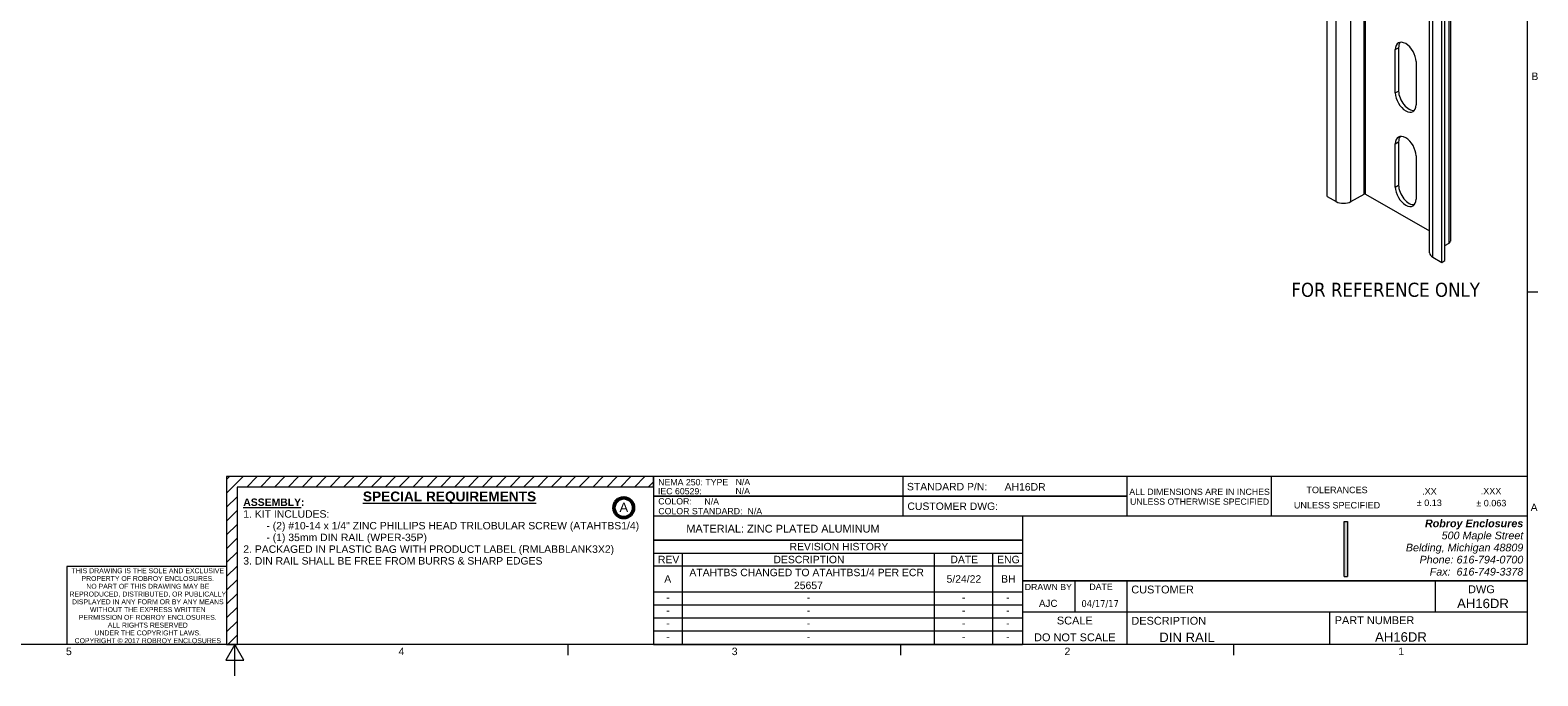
# Model space of a CAD drawing. Header units: inches. Extents: x 0.1 to 17, y 0.3 to 10.7.
# Tile 3 of 4: x 7.2 to 16.8, y 0.3 to 4.4. Entities that reach past the tile are written whole.
import ezdxf
from ezdxf.enums import TextEntityAlignment as Align

# ---------------------------------------------------------------- set-up
doc = ezdxf.new("R2010")
doc.units = ezdxf.units.IN
doc.header["$LTSCALE"] = 0.5
doc.header["$MEASUREMENT"] = 0
for name, color, linetype, lineweight in [('Border (ANSI)', 7, 'Continuous', 9), ('Hatch (ANSI)', 7, 'Continuous', 9), ('Sketch Geometry (ANSI)', 7, 'Continuous', 9), ('Symbol (ANSI)', 7, 'Continuous', 13), ('TITLE', 7, 'Continuous', 9), ('Title (ANSI)', 7, 'Continuous', 9), ('Visible (ANSI)', 7, 'Continuous', 13), ('Visible Narrow (ANSI)', 7, 'Continuous', 5)]:
    doc.layers.add(name, color=color, linetype=linetype, lineweight=lineweight)
doc.styles.add('ITALIC_187', font='arial.ttf')
doc.styles.add('Label Text (ANSI)', font='tahoma.ttf')
doc.styles.add('Note Text (ANSI)', font='arial.ttf')
doc.styles.add('Text Style10', font='arial.ttf')
doc.styles.add('Text Style46', font='arial.ttf')
doc.styles.add('Text Style5', font='arial.ttf')
doc.styles.add('Text Style63', font='arial.ttf')
doc.styles.add('Text Style74', font='tahoma.ttf')
doc.styles.add('Text Style76', font='arial.ttf')

# ---------------------------------------------------------------- blocks, each defined once
blk = doc.blocks.new('Borders Default Border')
at = {"layer": 'Border (ANSI)'}
for p, q in [((33.5, 5.5), (33.635, 5.5)), ((21.25, 1), (21.25, 0.865)), ((25.5, 1), (25.5, 0.865)), ((29.75, 1), (29.75, 0.865))]:
    blk.add_line(p, q, dxfattribs=at)
at = {"layer": 'Border (ANSI)', "flags": 128}
for points in [[(0.5, 1), (0.5, 21), (33.5, 21), (33.5, 1), (0.5, 1)], [(17, 0.6), (17, 1), (16.885, 0.8), (17.115, 0.8), (17, 1)]]:
    blk.add_lwpolyline(points, dxfattribs=at)
at = {"layer": 'Border (ANSI)', "char_height": 0.095, "attachment_point": 7, "style": 'Note Text (ANSI)'}
for s, insert in [('B', (33.553, 8.202)), ('A', (33.543, 2.702)), ('5', (14.844, 0.863)), ('4', (19.09, 0.865)), ('3', (23.344, 0.863)), ('2', (27.592, 0.865)), ('1', (31.853, 0.865))]:
    blk.add_mtext(s, dxfattribs=dict(at, insert=insert))
blk = doc.blocks.new('REVISION HISTORY')
at = {"layer": 'Symbol (ANSI)'}
for p, q in [((22.344, 2.332), (27.057, 2.332)), ((22.344, 2.332), (22.344, 2.167)), ((27.057, 2.332), (27.057, 2.167)), ((22.344, 2.167), (27.057, 2.167)), ((22.344, 2.167), (22.344, 2.002)), ((22.709, 2.167), (22.709, 2.002)), ((25.929, 2.167), (25.929, 2.002)), ((26.674, 2.167), (26.674, 2.002)), ((27.057, 2.167), (27.057, 2.002)), ((22.344, 2.002), (27.057, 2.002)), ((22.344, 2.002), (22.344, 1)), ((22.709, 2.002), (22.709, 1)), ((25.929, 2.002), (25.929, 1)), ((26.674, 2.002), (26.674, 1)), ((27.057, 2.002), (27.057, 1)), ((22.344, 1.671), (27.057, 1.671)), ((22.344, 1.506), (27.057, 1.506)), ((22.344, 1.341), (27.057, 1.341)), ((22.344, 1.176), (27.057, 1.176)), ((22.344, 1), (27.057, 1))]:
    blk.add_line(p, q, dxfattribs=at)
at = {"layer": 'Symbol (ANSI)', "char_height": 0.095, "attachment_point": 7, "style": 'Note Text (ANSI)'}
for s, insert in [('REVISION HISTORY', (24.081, 2.2)), ('REV', (22.401, 2.037)), ('DESCRIPTION', (23.876, 2.035)), ('DATE', (26.135, 2.037)), ('ENG', (26.732, 2.035)), ('ATAHTBS CHANGED TO ATAHTBS1/4 PER ECR ', (22.803, 1.87)), ('A', (22.482, 1.789)), ('25657', (24.138, 1.705)), ('5/24/22', (26.086, 1.787)), ('BH', (26.783, 1.789)), ('-', (22.508, 1.555)), ('-', (24.301, 1.555)), ('-', (26.283, 1.555)), ('-', (26.847, 1.555)), ('-', (22.508, 1.389)), ('-', (24.301, 1.389)), ('-', (26.283, 1.389)), ('-', (26.847, 1.389)), ('-', (22.508, 1.224)), ('-', (24.301, 1.224)), ('-', (26.283, 1.224)), ('-', (26.847, 1.224)), ('-', (22.508, 1.054)), ('-', (24.301, 1.054)), ('-', (26.283, 1.054)), ('-', (26.847, 1.054))]:
    blk.add_mtext(s, dxfattribs=dict(at, insert=insert))
blk = doc.blocks.new('Title Blocks Attabox Title Block - D-Size')
at = {"layer": 'Hatch (ANSI)'}
h = blk.add_hatch(dxfattribs=at)
h.set_pattern_fill('ANSI31', style=0)
h.paths.add_polyline_path([(14.227, 11.712), (8.777, 11.712), (8.777, 9.571), (8.91, 9.571), (8.91, 11.579), (14.227, 11.579)])
blk.add_hatch(color=7, dxfattribs=at).paths.add_polyline_path([(23.088, 10.437), (23.088, 11.138), (23.043, 11.138), (23.043, 10.437)])
at = {"layer": 'Border (ANSI)', "color": 7}
for p, q in [((25.383, 11.712), (14.227, 11.712)), ((14.227, 11.712), (14.227, 9.571)), ((18.94, 11.206), (18.94, 9.571))]:
    blk.add_line(p, q, dxfattribs=at)
at = {"layer": 'TITLE', "color": 7}
for p, q in [((20.27, 11.463), (14.227, 11.463)), ((25.383, 11.206), (14.227, 11.206)), ((18.94, 10.902), (14.227, 10.902)), ((25.383, 10.384), (18.94, 10.384)), ((25.383, 9.982), (18.94, 9.982))]:
    blk.add_line(p, q, dxfattribs=at)
at = {"layer": 'TITLE'}
for p, q in [((8.777, 10.565), (6.737, 10.565)), ((6.737, 10.565), (6.737, 9.571))]:
    blk.add_line(p, q, dxfattribs=at)
at = {"layer": 'Title (ANSI)'}
for p, q in [((14.227, 11.712), (8.777, 11.712)), ((8.777, 11.712), (8.777, 9.571)), ((14.227, 11.579), (8.91, 11.579)), ((8.91, 11.579), (8.91, 9.571)), ((14.227, 11.579), (14.227, 11.712)), ((17.416, 11.206), (17.416, 11.712)), ((14.227, 11.463), (20.27, 11.463)), ((25.383, 11.206), (14.227, 11.206)), ((23.043, 11.138), (23.088, 11.138)), ((23.043, 10.437), (23.043, 11.138)), ((23.088, 11.138), (23.088, 10.437)), ((14.227, 10.902), (18.94, 10.902)), ((23.043, 10.437), (23.088, 10.437)), ((18.94, 10.384), (25.383, 10.384)), ((25.383, 9.982), (18.94, 9.982)), ((8.777, 9.571), (8.91, 9.571))]:
    blk.add_line(p, q, dxfattribs=at)
at = {"layer": 'Title (ANSI)', "color": 7}
for p, q in [((20.27, 11.712), (20.27, 11.206)), ((22.111, 11.712), (22.111, 11.206)), ((19.606, 10.384), (19.606, 9.982)), ((20.27, 10.384), (20.27, 9.571)), ((24.206, 10.384), (24.206, 9.982)), ((22.859, 9.982), (22.859, 9.571))]:
    blk.add_line(p, q, dxfattribs=at)
at = {"layer": 'TITLE', "color": 7}
for s, height, style, p in [('TOLERANCES', 0.0825, 'ITALIC_187', (22.954, 11.501)), ('.XX', 0.0825, 'ITALIC_187', (24.134, 11.483)), ('.XXX', 0.0825, 'ITALIC_187', (24.92, 11.486)), ('UNLESS SPECIFIED', 0.08248, 'ITALIC_187', (22.954, 11.306)), ('± 0.13', 0.0825, 'ITALIC_187', (24.132, 11.337)), ('± 0.063', 0.0825, 'ITALIC_187', (24.924, 11.333)), ('DRAWN BY', 0.08, 'Text Style63', (19.268, 10.264)), ('DATE', 0.08, 'Text Style63', (19.941, 10.266)), ('SCALE', 0.1, 'Text Style10', (19.606, 9.826))]:
    blk.add_text(s, height=height, dxfattribs=dict(at, style=style)).set_placement(p, align=Align.CENTER)
at = {"layer": 'TITLE', "color": 7, "style": 'Text Style10'}
for s, p in [('MATERIAL: ZINC PLATED ALUMINUM', (14.646, 10.998)), ('CUSTOMER', (20.327, 10.222)), ('DWG', (24.627, 10.225)), ('DESCRIPTION', (20.328, 9.823)), ('PART NUMBER', (22.924, 9.83))]:
    blk.add_text(s, height=0.1, dxfattribs=at).set_placement(p)
at = {"layer": 'TITLE', "color": 7, "style": 'Text Style5'}
blk.add_attdef('<CUSTOMER>', text='', height=0.12, dxfattribs=at).set_placement((20.725, 10.034), align=Align.BOTTOM_LEFT)
for tag, p in [('<DWG_NO>_001', (24.58, 10.032)), ('<DESCRIPTION>_001', (20.685, 9.602)), ('<PART_NUMBER>_001', (23.439, 9.605))]:
    blk.add_attdef(tag, p, '', height=0.12, dxfattribs=at)
at = {"layer": 'Title (ANSI)', "attachment_point": 1, "style": 'Note Text (ANSI)'}
for s, insert, char_height in [('\\fArial|b0|i0;{\\H0.0800;IEC 60529:}', (14.284, 11.566), 0.08), ('\\fArial|b0|i0;{\\H0.0800;NEMA 250: TYPE}', (14.287, 11.681), 0.08), ('STANDARD P/N:', (17.463, 11.632), 0.095), ('\\fArial|b1|i0;{\\H0.1250;\\LSPECIAL REQUIREMENTS}', (10.517, 11.522), 0.125)]:
    blk.add_mtext(s, dxfattribs=dict(at, insert=insert, char_height=char_height))
at = {"layer": 'Title (ANSI)', "line_spacing_factor": 0.944221, "style": 'Note Text (ANSI)'}
for s, insert, char_height, attachment_point in [('\\fArial|b0|i0;{\\H0.0800;ALL DIMENSIONS ARE IN INCHES\\PUNLESS OTHERWISE SPECIFIED}', (21.199, 11.559), 0.08, 2), ('\\fArial|b1|i0;{\\H0.0950;\\LASSEMBLY}\\l\\fArial|b1|i0;{\\H0.0950;:\\P}\\fArial|b0|i0;{\\H0.0950;1. KIT INCLUDES:\\P}\\fArial|b0|i0;{\\H0.0950;        - (2) #10-14 x 1/4" ZINC PHILLIPS HEAD TRILOBULAR SCREW (ATAHTBS1/4)\\P}\\fArial|b0|i0;{\\H0.0950;        - (1) 35mm DIN RAIL (WPER-35P)\\P}\\fArial|b0|i0;{\\H0.0950;2. PACKAGED IN PLASTIC BAG WITH PRODUCT LABEL (RMLABBLANK3X2)\\P}\\fArial|b0|i0;{\\H0.0950;3. DIN RAIL SHALL BE FREE FROM BURRS & SHARP EDGES}', (8.99, 11.433), 0.095, 1), ('\\fArial|b1|i1;{\\H0.0980;Robroy Enclosures\\P}\\fArial|b0|i1;{\\H0.0980;500 Maple Street\\P}\\fArial|b0|i1;{\\H0.0980;Belding, Michigan 48809\\P}\\fArial|b0|i1;{\\H0.0980;Phone: 616-794-0700\\P}\\fArial|b0|i1;{\\H0.0980;Fax:  616-749-3378}', (25.332, 11.165), 0.098, 3), ('\\fArial|b0|i0;{\\H0.0630;THIS DRAWING IS THE SOLE AND EXCLUSIVE\\P}\\fArial|b0|i0;{\\H0.0630;PROPERTY OF ROBROY ENCLOSURES.\\P}\\fArial|b0|i0;{\\H0.0630;NO PART OF THIS DRAWING MAY BE \\P}\\fArial|b0|i0;{\\H0.0630;REPRODUCED, DISTRIBUTED, OR PUBLICALLY \\P}\\fArial|b0|i0;{\\H0.0630;DISPLAYED IN ANY FORM OR BY ANY MEANS \\P}\\fArial|b0|i0;{\\H0.0630;WITHOUT THE EXPRESS WRITTEN \\P}\\fArial|b0|i0;{\\H0.0630;PERMISSION OF ROBROY ENCLOSURES.\\P}\\fArial|b0|i0;{\\H0.0630;ALL RIGHTS RESERVED\\P}\\fArial|b0|i0;{\\H0.0630;UNDER THE COPYRIGHT LAWS.\\P}\\fArial|b0|i0;{\\H0.0630;COPYRIGHT ©          ROBROY ENCLOSURES}', (7.771, 10.543), 0.063, 2)]:
    blk.add_mtext(s, dxfattribs=dict(at, insert=insert, char_height=char_height, attachment_point=attachment_point))
at = {"layer": 'Title (ANSI)', "style": 'Note Text (ANSI)'}
for s, insert, char_height, width, attachment_point in [('\\fArial|b0|i0;{\\H0.0800;COLOR:}', (14.288, 11.437), 0.08, 0.53153, 1), ('\\fArial|b0|i0;{\\H0.0800;N/A}', (14.877, 11.434), 0.08, 2.49406, 1), ('CUSTOMER DWG:', (17.469, 11.382), 0.095, 1.3473, 1), ('\\fArial|b0|i0;{\\H0.0800;COLOR STANDARD:}', (14.289, 11.312), 0.08, 1.11983, 1), ('\\fArial|b0|i0;{\\H0.0800;N/A}', (15.428, 11.311), 0.08, 1.97212, 1), ('\\fArial|b0|i0;{\\H0.1000;DO NOT SCALE}', (19.606, 9.712), 0.1, 1.17825, 2)]:
    blk.add_mtext(s, dxfattribs=dict(at, insert=insert, char_height=char_height, width=width, attachment_point=attachment_point))
at = {"layer": 'Title (ANSI)'}
for tag, p, height, style in [('IEC_RATING_001', (15.273, 11.489), 0.08, 'Text Style63'), ('NEMA_RATING_001', (15.275, 11.603), 0.08, 'Text Style63'), ('STANDARD_P/N_001', (18.71, 11.534), 0.095, 'Note Text (ANSI)'), ('<DRAWN_BY>_001', (19.149, 10.05), 0.09, 'Text Style46'), ('DATE_001', (19.691, 10.048), 0.09, 'Text Style74'), ('YEAR_001', (7.471, 9.588), 0.063, 'Text Style76')]:
    blk.add_attdef(tag, p, '', height=height, dxfattribs=dict(at, style=style))
at = {"layer": 'Title (ANSI)', "style": 'Note Text (ANSI)'}
blk.add_attdef('CUSTOMER_DWG', text='', height=0.095, dxfattribs=at).set_placement((18.71, 11.383), align=Align.TOP_LEFT)
blk = doc.blocks.new('Revision_A')
at = {"layer": 'Sketch Geometry (ANSI)', "lineweight": 50}
blk.add_circle((0, 0), 0.125, dxfattribs=at)
at = {"layer": 'Symbol (ANSI)', "insert": (0.001, 0.065), "char_height": 0.12, "attachment_point": 2, "style": 'Note Text (ANSI)'}
blk.add_mtext('\\fArial|b0|i0;{\\H0.1200;A}', dxfattribs=at)

msp = doc.modelspace()

# ---------------------------------------------------------------- linework, layer by layer
at = {"layer": 'Visible (ANSI)'}
for p, q in [((15.4729, 3.3585), (15.4729, 9.95)), ((16.2614, 3.076), (16.2614, 9.6675)), ((16.1268, 2.9978), (16.1268, 9.5893)), ((16.2036, 2.9377), (16.2036, 9.5292)), ((16.2245, 2.9497), (16.2245, 9.5412)), ((15.9077, 4.0186), (15.9077, 4.2946)), ((15.9285, 4.3066), (15.9285, 4.0307)), ((16.0403, 4.2182), (16.0403, 3.9423)), ((15.9077, 3.4177), (15.9077, 3.6937)), ((15.9285, 3.7057), (15.9285, 3.4298)), ((16.0403, 3.6173), (16.0403, 3.3414)), ((15.6242, 3.3255), (15.7078, 3.3736)), ((15.7182, 3.3736), (16.1268, 3.1383)), ((15.4729, 3.3585), (15.5303, 3.3255)), ((16.2245, 3.0459), (16.2506, 3.061)), ((16.1462, 2.9708), (16.2036, 2.9377)), ((16.2036, 2.9377), (16.2245, 2.9497))]:
    msp.add_line(p, q, dxfattribs=at)
for centre, major_axis, ratio, start_param, end_param in [((15.974, 4.2564), (-0.0468, 0.0812), 0.578093, 3.928925, 7.070517), ((15.9948, 4.2684), (-0.0468, 0.0812), 0.578093, 0.224154, 0.787332), ((15.974, 3.9805), (0.0468, -0.0812), 0.578093, 3.928925, 7.070517), ((15.9948, 3.9925), (0.0468, -0.0812), 0.578093, 3.928925, 6.059032), ((15.974, 3.6555), (-0.0468, 0.0812), 0.578093, 3.928925, 7.070517), ((15.9948, 3.6675), (-0.0468, 0.0812), 0.578093, 0.224154, 0.787332), ((15.713, 3.3706), (0.00738, 0), 0.575862, 0.785398, 2.356194), ((15.974, 3.3796), (0.0468, -0.0812), 0.578093, 3.928925, 7.070517), ((15.9948, 3.3916), (0.0468, -0.0812), 0.578093, 3.928925, 6.059032), ((15.5773, 3.3525), (0.0664, 0), 0.575862, 3.926991, 5.497787), ((16.1932, 2.9978), (-0.0664, 0), 0.575862, 0, 0.785398), ((16.2245, 3.076), (0.0369, 0), 0.575862, 5.497787, 6.283185)]:
    msp.add_ellipse(centre, major_axis=major_axis, ratio=ratio, start_param=start_param, end_param=end_param, dxfattribs=at)
at = {"layer": 'Visible Narrow (ANSI)'}
for p, q in [((15.5303, 3.3255), (15.5303, 9.9169)), ((15.6242, 3.3255), (15.6242, 9.9169)), ((15.7078, 3.3736), (15.7078, 9.965)), ((15.7182, 3.3736), (15.7182, 9.965)), ((16.2506, 3.061), (16.2506, 9.6524)), ((16.1462, 2.9708), (16.1462, 9.5622)), ((15.9077, 4.2946), (15.9285, 4.3066)), ((15.9077, 4.0186), (15.9285, 4.0307)), ((15.9077, 3.6937), (15.9285, 3.7057)), ((15.9077, 3.4177), (15.9285, 3.4298))]:
    msp.add_line(p, q, dxfattribs=at)

# ---------------------------------------------------------------- block references
at = {"xscale": 0.5, "yscale": 0.5, "zscale": 0.5}
for name, p in [('Borders Default Border', (0, 0)), ('Revision_A', (10.9823, 1.3721))]:
    msp.add_blockref(name, p, dxfattribs=at)
ref = msp.add_blockref('Title Blocks Attabox Title Block - D-Size', (4.0586, -4.2853), dxfattribs=dict(xscale=0.5, yscale=0.5, zscale=0.5))
ref.add_attrib('<DESCRIPTION>_001', 'DIN RAIL', (14.401, 0.5159), dxfattribs={"layer": 'TITLE', "color": 7, "height": 0.06, "style": 'Text Style5'})
ref.add_attrib('<DWG_NO>_001', 'AH16DR', (16.3019, 0.7318), dxfattribs={"layer": 'TITLE', "color": 7, "height": 0.06, "style": 'Text Style5'})
ref.add_attrib('DATE_001', '04/17/17', (13.9041, 0.7385), dxfattribs={"layer": 'Title (ANSI)', "height": 0.045, "style": 'Text Style74'})
ref.add_attrib('<DRAWN_BY>_001', 'AJC', (13.6329, 0.74), dxfattribs={"layer": 'Title (ANSI)', "height": 0.045, "style": 'Text Style46'})
ref.add_attrib('STANDARD_P/N_001', 'AH16DR', (13.4136, 1.4816), dxfattribs={"layer": 'Title (ANSI)', "height": 0.0475, "style": 'Note Text (ANSI)'})
ref.add_attrib('NEMA_RATING_001', 'N/A', (11.6962, 1.5163), dxfattribs={"layer": 'Title (ANSI)', "height": 0.04, "style": 'Text Style63'})
ref.add_attrib('<PART_NUMBER>_001', 'AH16DR', (15.7782, 0.5181), dxfattribs={"layer": 'TITLE', "color": 7, "height": 0.06, "style": 'Text Style5'})
ref.add_attrib('IEC_RATING_001', 'N/A', (11.6951, 1.4591), dxfattribs={"layer": 'Title (ANSI)', "height": 0.04, "style": 'Text Style63'})
ref.add_attrib('YEAR_001', '2017', (7.7939, 0.5085), dxfattribs={"layer": 'Title (ANSI)', "height": 0.0315, "style": 'Text Style76'})
at = {"layer": 'Symbol (ANSI)', "xscale": 0.5, "yscale": 0.5, "zscale": 0.5}
msp.add_blockref('REVISION HISTORY', (0, 0), dxfattribs=at)

# ---------------------------------------------------------------- texts
at = {"layer": 'Symbol (ANSI)', "insert": (15.2443, 2.716), "char_height": 0.09, "attachment_point": 7, "style": 'Label Text (ANSI)'}
msp.add_mtext('FOR REFERENCE ONLY', dxfattribs=at)

doc.saveas('drawing.dxf')
